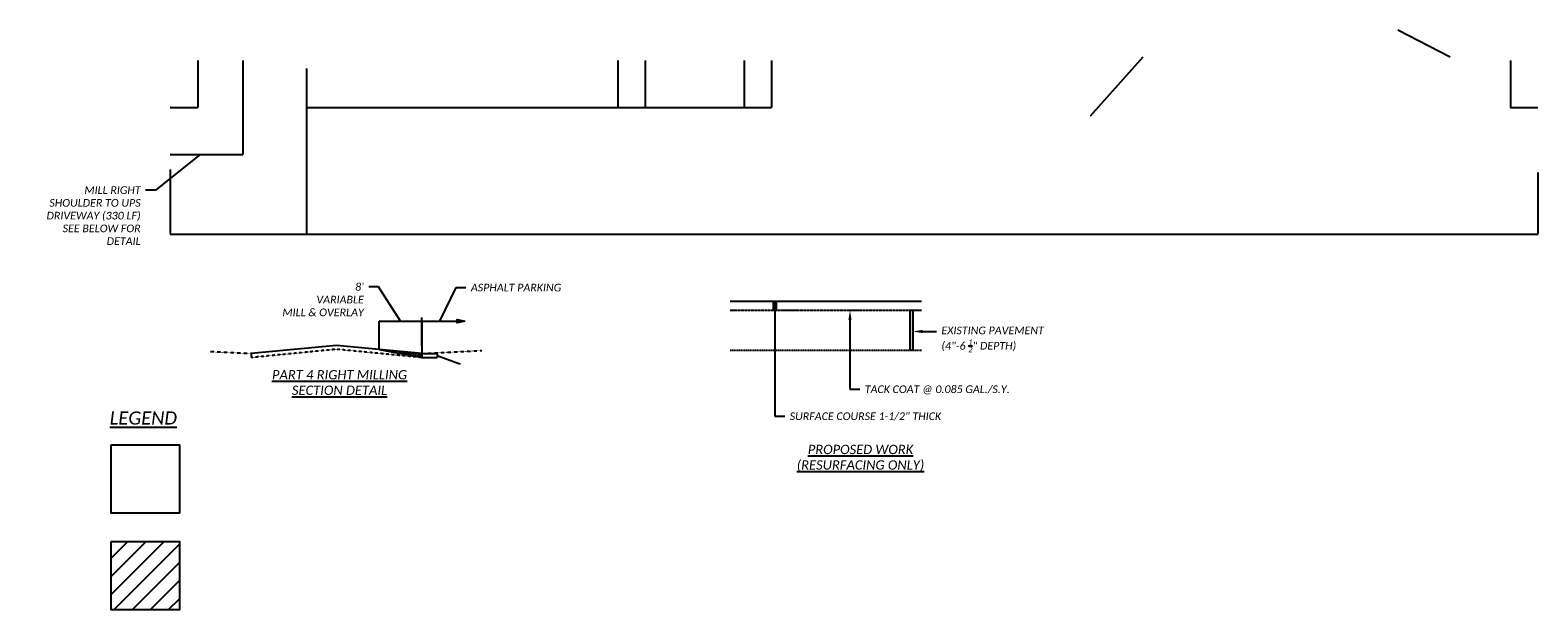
# Model space of a CAD drawing. Header units: feet. Extents: x 2255000 to 2274811, y 288595 to 315000.
# Tile 3 of 4: x 2267658 to 2270415, y 303491 to 304551. Entities that reach past the tile are written whole.
import ezdxf
from ezdxf import colors
from ezdxf.entities.mleader import LeaderData, LeaderLine
from ezdxf.math import Vec2, Vec3

# ---------------------------------------------------------------- set-up
doc = ezdxf.new("R2010")
doc.units = ezdxf.units.FT
doc.header["$MEASUREMENT"] = 0
for name, pattern in [('2', [0.1, 0.06, -0.04]), ('DASHED', [0.75, 0.5, -0.25]), ('OhDOT_USTN3', [0.22, 0.165, -0.055])]:
    doc.linetypes.add(name, pattern=pattern)
for name, color, linetype in [('PV_P_Hatch', 14, 'Continuous'), ('SH_Border', 7, 'Continuous'), ('SH_Data', 7, 'Continuous'), ('SH_Text', 7, 'Continuous'), ('SH_TextM', 7, 'Continuous'), ('XS_P_Pavt_Surface', 251, 'Continuous'), ('XS_X_Pavt', 133, 'OhDOT_USTN3')]:
    doc.layers.add(name, color=color, linetype=linetype)
doc.styles.add('Slanted Normal (0.14) Font 31', font='calibrii.ttf', dxfattribs={"height": 0.14})
doc.styles.add('Slanted Sub-Title (0.17) Font 31', font='calibrii.ttf', dxfattribs={"height": 0.17})
doc.styles.add('Slanted-Normal', font='calibrii.ttf', dxfattribs={"height": 0.14})
doc.dimstyles.new('Dec-1  Slanted', dxfattribs={"dimtxt": 0.14, "dimasz": 0.14, "dimexe": 0.07, "dimexo": 0.07, "dimgap": 0.07, "dimtad": 1, "dimdec": 1, "dimzin": 3, "dimdsep": 46, "dimtxsty": 'Slanted-Normal', "dimblk": 'Dim1', "dimcen": 0, "dimclrd": 95, "dimclre": 95, "dimclrt": 7, "dimaunit": 1, "dimadec": 3, "dimazin": 3, "dimtfac": 1, "dimtdec": 1, "dimtix": 1, "dimtofl": 0, "dimtmove": 1, "dimatfit": 3, "dimldrblk": 'Dim1', "dimfxl": 1, "dimtolj": 1, "dimtzin": 0, "dimlwd": -1, "dimlwe": -1, "dimarcsym": 0})

# ---------------------------------------------------------------- blocks, each defined once
blk = doc.blocks.new('Dim1')
h = blk.add_hatch(color=4)
h.dxf.hatch_style = 1
h.paths.add_polyline_path([(0, 0), (-1, -0.2), (-1, 0.2)])
at = {"color": 4}
blk.add_lwpolyline([(0, 0), (-1, -0.2), (-1, 0.2), (0, 0)], dxfattribs=at)
blk = doc.blocks.new('*D967')
at = {"layer": 'Defpoints', "color": 0, "transparency": 16777216}
for p in [(2268163.7, 304481.4), (2267914.7, 304296.6), (2268163.7, 304178.4)]:
    blk.add_point(p, dxfattribs=at)
at = {"layer": 'SH_TextM', "color": 95, "linetype": 'Continuous', "transparency": 16777216}
for p, q in [((2268163.7, 304481.3), (2268163.7, 304178.3)), ((2267914.7, 304296.5), (2267914.7, 304178.3)), ((2267914.8, 304178.4), (2268163.5, 304178.4))]:
    blk.add_line(p, q, dxfattribs=at)
at = {"layer": 'SH_TextM', "color": 95, "transparency": 16777216, "xscale": 0.14, "yscale": 0.14, "zscale": 0.14, "rotation": 180}
blk.add_blockref('Dim1', (2267914.7, 304178.4), dxfattribs=at)
at = {"layer": 'SH_TextM', "color": 95, "transparency": 16777216, "xscale": 0.14, "yscale": 0.14, "zscale": 0.14}
blk.add_blockref('Dim1', (2268163.7, 304178.4), dxfattribs=at)
at = {"layer": 'SH_TextM', "color": 7, "transparency": 16777216, "insert": (2268039.2, 304178.7), "char_height": 0.14, "attachment_point": 5, "style": 'Slanted-Normal'}
blk.add_mtext('\\A1;PART 4\\P(01/S<2/05)', dxfattribs=at)
blk = doc.blocks.new('*D968')
at = {"layer": 'Defpoints', "color": 0, "transparency": 16777216}
for p in [(2268163.7, 304481.4), (2270414.7, 304291.2), (2270414.7, 304178.4)]:
    blk.add_point(p, dxfattribs=at)
at = {"layer": 'SH_TextM', "color": 95, "linetype": 'Continuous', "transparency": 16777216}
for p, q in [((2268163.7, 304481.3), (2268163.7, 304178.3)), ((2270414.7, 304291.1), (2270414.7, 304178.3)), ((2268163.8, 304178.4), (2270414.5, 304178.4))]:
    blk.add_line(p, q, dxfattribs=at)
at = {"layer": 'SH_TextM', "color": 95, "transparency": 16777216, "xscale": 0.14, "yscale": 0.14, "zscale": 0.14, "rotation": 180}
blk.add_blockref('Dim1', (2268163.7, 304178.4), dxfattribs=at)
at = {"layer": 'SH_TextM', "color": 95, "transparency": 16777216, "xscale": 0.14, "yscale": 0.14, "zscale": 0.14}
blk.add_blockref('Dim1', (2270414.7, 304178.4), dxfattribs=at)
at = {"layer": 'SH_TextM', "color": 7, "transparency": 16777216, "insert": (2269289.2, 304178.7), "char_height": 0.14, "attachment_point": 5, "style": 'Slanted-Normal'}
blk.add_mtext('\\A1;PART 5\\P(01/S<2/05)', dxfattribs=at)
blk = doc.blocks.new('*D962')
at = {"layer": 'Defpoints', "color": 0, "transparency": 16777216}
for p in [(2268732.9, 304496), (2268782.9, 304496), (2268782.9, 304410)]:
    blk.add_point(p, dxfattribs=at)
at = {"layer": 'SH_TextM', "color": 95, "linetype": 'Continuous', "transparency": 16777216}
for p, q in [((2268732.9, 304496), (2268732.9, 304409.9)), ((2268782.9, 304496), (2268782.9, 304409.9)), ((2268733.1, 304410), (2268782.8, 304410))]:
    blk.add_line(p, q, dxfattribs=at)
at = {"layer": 'SH_TextM', "color": 95, "transparency": 16777216, "xscale": 0.14, "yscale": 0.14, "zscale": 0.14, "rotation": 180}
blk.add_blockref('Dim1', (2268732.9, 304410), dxfattribs=at)
at = {"layer": 'SH_TextM', "color": 95, "transparency": 16777216, "xscale": 0.14, "yscale": 0.14, "zscale": 0.14}
blk.add_blockref('Dim1', (2268782.9, 304410), dxfattribs=at)
at = {"layer": 'SH_TextM', "color": 7, "transparency": 16777216, "insert": (2268757.9, 304410.1), "char_height": 0.14, "attachment_point": 5, "style": 'Slanted-Normal'}
blk.add_mtext("\\A1;25'", dxfattribs=at)
blk = doc.blocks.new('*D963')
at = {"layer": 'Defpoints', "color": 0, "transparency": 16777216}
for p in [(2268963.6, 304496), (2269013.6, 304496), (2269013.6, 304410)]:
    blk.add_point(p, dxfattribs=at)
at = {"layer": 'SH_TextM', "color": 95, "linetype": 'Continuous', "transparency": 16777216}
for p, q in [((2268963.6, 304496), (2268963.6, 304409.9)), ((2269013.6, 304496), (2269013.6, 304409.9)), ((2268963.7, 304410), (2269013.5, 304410))]:
    blk.add_line(p, q, dxfattribs=at)
at = {"layer": 'SH_TextM', "color": 95, "transparency": 16777216, "xscale": 0.14, "yscale": 0.14, "zscale": 0.14, "rotation": 180}
blk.add_blockref('Dim1', (2268963.6, 304410), dxfattribs=at)
at = {"layer": 'SH_TextM', "color": 95, "transparency": 16777216, "xscale": 0.14, "yscale": 0.14, "zscale": 0.14}
blk.add_blockref('Dim1', (2269013.6, 304410), dxfattribs=at)
at = {"layer": 'SH_TextM', "color": 7, "transparency": 16777216, "insert": (2268988.6, 304410.1), "char_height": 0.14, "attachment_point": 5, "style": 'Slanted-Normal'}
blk.add_mtext("\\A1;25'", dxfattribs=at)
blk = doc.blocks.new('*D964')
at = {"layer": 'Defpoints', "color": 0, "transparency": 16777216}
for p in [(2268782.9, 304496), (2268963.6, 304496), (2268963.6, 304410)]:
    blk.add_point(p, dxfattribs=at)
at = {"layer": 'SH_TextM', "color": 95, "linetype": 'Continuous', "transparency": 16777216}
for p, q in [((2268782.9, 304496), (2268782.9, 304409.9)), ((2268963.6, 304496), (2268963.6, 304409.9)), ((2268783.1, 304410), (2268963.5, 304410))]:
    blk.add_line(p, q, dxfattribs=at)
at = {"layer": 'SH_TextM', "color": 95, "transparency": 16777216, "xscale": 0.14, "yscale": 0.14, "zscale": 0.14, "rotation": 180}
blk.add_blockref('Dim1', (2268782.9, 304410), dxfattribs=at)
at = {"layer": 'SH_TextM', "color": 95, "transparency": 16777216, "xscale": 0.14, "yscale": 0.14, "zscale": 0.14}
blk.add_blockref('Dim1', (2268963.6, 304410), dxfattribs=at)
at = {"layer": 'SH_TextM', "color": 7, "transparency": 16777216, "insert": (2268873.3, 304410.1), "char_height": 0.14, "attachment_point": 5, "style": 'Slanted-Normal', "bg_fill": 3, "box_fill_scale": 1.25, "bg_fill_color": 256, "bg_fill_true_color": 13158600, "bg_fill_transparency": 0}
blk.add_mtext("\\A1;118'", dxfattribs=at)
blk = doc.blocks.new('*D965')
at = {"layer": 'Defpoints', "color": 0, "transparency": 16777216}
for p in [(2267914.7, 304496), (2267964.7, 304496), (2267964.7, 304410)]:
    blk.add_point(p, dxfattribs=at)
at = {"layer": 'SH_TextM', "color": 95, "linetype": 'Continuous', "transparency": 16777216}
for p, q in [((2267964.7, 304496), (2267964.7, 304409.9)), ((2267914.8, 304410), (2267964.5, 304410))]:
    blk.add_line(p, q, dxfattribs=at)
at = {"layer": 'SH_TextM', "color": 95, "transparency": 16777216, "xscale": 0.14, "yscale": 0.14, "zscale": 0.14, "rotation": 180}
blk.add_blockref('Dim1', (2267914.7, 304410), dxfattribs=at)
at = {"layer": 'SH_TextM', "color": 95, "transparency": 16777216, "xscale": 0.14, "yscale": 0.14, "zscale": 0.14}
blk.add_blockref('Dim1', (2267964.7, 304410), dxfattribs=at)
at = {"layer": 'SH_TextM', "color": 7, "transparency": 16777216, "insert": (2267939.7, 304410.1), "char_height": 0.14, "attachment_point": 5, "style": 'Slanted-Normal'}
blk.add_mtext("\\A1;25'", dxfattribs=at)
blk = doc.blocks.new('_None')
blk = doc.blocks.new('*D966')
at = {"layer": 'Defpoints', "color": 0, "transparency": 16777216}
for p in [(2270364.7, 304496), (2270414.7, 304496), (2270414.7, 304410)]:
    blk.add_point(p, dxfattribs=at)
at = {"layer": 'SH_TextM', "color": 95, "linetype": 'Continuous', "transparency": 16777216}
for p, q in [((2270364.7, 304496), (2270364.7, 304409.9)), ((2270364.8, 304410), (2270414.5, 304410))]:
    blk.add_line(p, q, dxfattribs=at)
at = {"layer": 'SH_TextM', "color": 95, "transparency": 16777216, "xscale": 0.14, "yscale": 0.14, "zscale": 0.14, "rotation": 180}
blk.add_blockref('Dim1', (2270364.7, 304410), dxfattribs=at)
at = {"layer": 'SH_TextM', "color": 95, "transparency": 16777216, "xscale": 0.14, "yscale": 0.14, "zscale": 0.14}
blk.add_blockref('Dim1', (2270414.7, 304410), dxfattribs=at)
at = {"layer": 'SH_TextM', "color": 7, "transparency": 16777216, "insert": (2270389.7, 304410.1), "char_height": 0.14, "attachment_point": 5, "style": 'Slanted-Normal'}
blk.add_mtext("\\A1;25'", dxfattribs=at)
blk = doc.blocks.new('*D958')
at = {"layer": 'Defpoints', "color": 0, "transparency": 16777216}
for p in [(2268374.8, 304019.3), (2268296.7, 303967.5), (2268374.8, 303959.9)]:
    blk.add_point(p, dxfattribs=at)
at = {"layer": 'SH_TextM', "color": 95, "linetype": 'Continuous', "transparency": 16777216}
for p, q in [((2268296.7, 303967.6), (2268296.7, 304019.3)), ((2268296.8, 304019.3), (2268374.6, 304019.3)), ((2268374.8, 303960), (2268374.8, 304019.3))]:
    blk.add_line(p, q, dxfattribs=at)
at = {"layer": 'SH_TextM', "color": 95, "transparency": 16777216, "xscale": 0.14, "yscale": 0.14, "zscale": 0.14, "rotation": 180}
blk.add_blockref('Dim1', (2268296.7, 304019.3), dxfattribs=at)
at = {"layer": 'SH_TextM', "color": 95, "transparency": 16777216, "xscale": 0.14, "yscale": 0.14, "zscale": 0.14}
blk.add_blockref('Dim1', (2268374.8, 304019.3), dxfattribs=at)
blk = doc.blocks.new('*D959')
at = {"layer": 'Defpoints', "color": 0, "transparency": 16777216}
for p in [(2268047, 304496), (2267914.7, 304410), (2268047, 304323.9)]:
    blk.add_point(p, dxfattribs=at)
at = {"layer": 'SH_TextM', "color": 95, "linetype": 'Continuous', "transparency": 16777216}
for p, q in [((2268047, 304496), (2268047, 304323.8)), ((2267914.8, 304323.9), (2268046.8, 304323.9))]:
    blk.add_line(p, q, dxfattribs=at)
at = {"layer": 'SH_TextM', "color": 95, "transparency": 16777216, "xscale": 0.14, "yscale": 0.14, "zscale": 0.14, "rotation": 180}
blk.add_blockref('Dim1', (2267914.7, 304323.9), dxfattribs=at)
at = {"layer": 'SH_TextM', "color": 95, "transparency": 16777216, "xscale": 0.14, "yscale": 0.14, "zscale": 0.14}
blk.add_blockref('Dim1', (2268047, 304323.9), dxfattribs=at)
blk = doc.blocks.new('*D960')
at = {"layer": 'Defpoints', "color": 0, "transparency": 16777216}
for p in [(2268163.7, 304481.4), (2268732.9, 304496), (2268732.9, 304410)]:
    blk.add_point(p, dxfattribs=at)
at = {"layer": 'SH_TextM', "color": 95, "linetype": 'Continuous', "transparency": 16777216}
for p, q in [((2268732.9, 304496), (2268732.9, 304409.9)), ((2268163.8, 304410), (2268732.8, 304410))]:
    blk.add_line(p, q, dxfattribs=at)
at = {"layer": 'SH_TextM', "color": 95, "transparency": 16777216, "xscale": 0.14, "yscale": 0.14, "zscale": 0.14, "rotation": 180}
blk.add_blockref('Dim1', (2268163.7, 304410), dxfattribs=at)
at = {"layer": 'SH_TextM', "color": 95, "transparency": 16777216, "xscale": 0.14, "yscale": 0.14, "zscale": 0.14}
blk.add_blockref('Dim1', (2268732.9, 304410), dxfattribs=at)
at = {"layer": 'SH_TextM', "color": 7, "transparency": 16777216, "insert": (2268448.3, 304410.1), "char_height": 0.14, "attachment_point": 5, "style": 'Slanted-Normal'}
blk.add_mtext('\\A1;NO EXTRA FOR DRIVEWAYS/ PARKING LOTS', dxfattribs=at)
blk = doc.blocks.new('*D961')
at = {"layer": 'Defpoints', "color": 0, "transparency": 16777216}
for p in [(2268374.8, 303959.9), (2268374.8, 303952.7), (2268402.5, 303952.7)]:
    blk.add_point(p, dxfattribs=at)
at = {"layer": 'SH_TextM', "color": 95, "linetype": 'Continuous', "transparency": 16777216}
for p, q in [((2268374.8, 303959.9), (2268402.6, 303959.9)), ((2268374.8, 303952.7), (2268402.6, 303952.7)), ((2268402.5, 303959.8), (2268402.5, 303952.8)), ((2268402.5, 303956.3), (2268444, 303941.5)), ((2268444, 303941.5), (2268444, 303940.8))]:
    blk.add_line(p, q, dxfattribs=at)
at = {"layer": 'SH_TextM', "color": 95, "transparency": 16777216, "xscale": 0.14, "yscale": 0.14, "zscale": 0.14}
for p, rotation in [((2268402.5, 303959.9), 90), ((2268402.5, 303952.7), 270)]:
    blk.add_blockref('Dim1', p, dxfattribs=dict(at, rotation=rotation))
at = {"layer": 'SH_TextM', "color": 7, "transparency": 16777216, "insert": (2268443.9, 303941.2), "char_height": 0.14, "attachment_point": 5, "rotation": 90, "style": 'Slanted-Normal'}
blk.add_mtext('\\A1;1-1/2"', dxfattribs=at)

msp = doc.modelspace()

# ---------------------------------------------------------------- hatches: boundary and pattern name
at = {"layer": 'PV_P_Hatch'}
h = msp.add_hatch(dxfattribs=at)
h.set_pattern_fill('ANSI31', color=256, scale=187.49925)
h.set_pattern_definition([(45, (-3415491.501, -780476.102), (-16.57274889, 16.57274889), [])])
h.paths.add_polyline_path([(2267806.4398, 303491.4414), (2267931.4393, 303491.4414), (2267931.4393, 303616.4409), (2267806.4398, 303616.4409)])
at = {"layer": 'SH_Data', "transparency": 33554687}
h = msp.add_hatch(color=256, dxfattribs=at)
h.dxf.hatch_style = 1
h.paths.add_polyline_path([(2269022.5235, 304056.1305), (2269017.5235, 304056.1305), (2269017.5235, 304039.1306), (2269022.5235, 304039.1306)])
h = msp.add_hatch(color=256, dxfattribs=at)
h.dxf.hatch_style = 1
h.paths.add_polyline_path([(2269271.9697, 304039.1306), (2269266.9697, 304039.1306), (2269266.9697, 303966.1309), (2269271.9697, 303966.1309)])
at = {"layer": 'SH_Data'}
h = msp.add_hatch(dxfattribs=at)
h.set_pattern_fill('ANSI31', color=256, scale=24.9999)
h.set_pattern_definition([(45, (2265620.6754, 303421.1273), (-2.2097, 2.2097), [])])
h.paths.add_polyline_path([(2268296.6553, 303967.4925), (2268374.78, 303952.7037), (2268374.78, 303959.8961)])

# ---------------------------------------------------------------- linework, layer by layer
at = {"layer": 'SH_Border'}
for points in [[(2267806.4398, 303793.1252), (2267931.4393, 303793.1252), (2267931.4393, 303668.1257), (2267806.4398, 303668.1257)], [(2267806.4398, 303616.4409), (2267931.4393, 303616.4409), (2267931.4393, 303491.4414), (2267806.4398, 303491.4414)]]:
    msp.add_lwpolyline(points, close=True, dxfattribs=at)
at = {"layer": 'SH_Data', "linetype": '2'}
for p, q in [((2268062.2812, 303959.8961), (2267988.1755, 303963.3033)), ((2268374.78, 303959.8961), (2268484.0791, 303965.6219))]:
    msp.add_line(p, q, dxfattribs=at)
at = {"layer": 'SH_Data', "linetype": 'DASHED'}
msp.add_line((2268938.0841, 303966.1309), (2269288.0825, 303966.1309), dxfattribs=at)
at = {"layer": 'SH_Data'}
for points in [[(2269017.5235, 304056.1305), (2269022.5235, 304056.1305), (2269022.5235, 304039.1306), (2269017.5235, 304039.1306)], [(2269266.9697, 304039.1306), (2269271.9697, 304039.1306), (2269271.9697, 303966.1309), (2269266.9697, 303966.1309)]]:
    msp.add_lwpolyline(points, close=True, dxfattribs=at)
for points in [[(2268374.78, 303959.8961), (2268218.5306, 303975.0889), (2268062.2812, 303959.8961)], [(2268062.2812, 303959.8961), (2268062.2812, 303952.7037)], [(2268296.6553, 303967.4925), (2268374.78, 303952.7037)], [(2268374.78, 303959.8961), (2268374.78, 303952.7037)]]:
    msp.add_lwpolyline(points, dxfattribs=at)
at = {"layer": 'SH_Data', "linetype": '2'}
msp.add_lwpolyline([(2268374.78, 303952.7037), (2268218.5306, 303967.8965), (2268062.2812, 303952.7037)], dxfattribs=at)
at = {"layer": 'SH_TextM', "color": 95, "linetype": 'Continuous'}
for p, q in [((2268374.78, 303974.4925), (2268374.78, 304026.2701)), ((2268374.78, 304019.2701), (2268438.9047, 304019.2701))]:
    msp.add_line(p, q, dxfattribs=at)
at = {"layer": 'XS_P_Pavt_Surface'}
msp.add_line((2268938.0841, 304056.1305), (2269288.0825, 304056.1305), dxfattribs=at)
at = {"layer": 'XS_X_Pavt'}
msp.add_line((2268938.0841, 304039.1306), (2269288.0825, 304039.1306), dxfattribs=at)

# ---------------------------------------------------------------- block references
at = {"layer": 'SH_TextM', "color": 95, "xscale": 13.999944, "yscale": 13.999944, "zscale": 13.999944}
msp.add_blockref('Dim1', (2268452.9046, 304019.2701), dxfattribs=at)

# ---------------------------------------------------------------- texts
at = {"layer": 'SH_Border', "style": 'Slanted Sub-Title (0.17) Font 31'}
for s, width, gutter_width, heights, insert, char_height, attachment_point in [('{\\LPART 4 RIGHT MILLING SECTION DETAIL}', 283.217252, 502.0931, [87.2907], (2268224.0814, 303929.8339), 16.999926, 2), ('{\\LLEGEND}', 174.658948, 69.9997, [0], (2267803.8976, 303854.2463), 23.9999, 1), ('{\\LPROPOSED WORK\\P(RESURFACING ONLY)}', 414.385427, 502.0931, [87.2907], (2269176.4027, 303793.224), 16.999926, 2)]:
    msp.add_mtext_dynamic_manual_height_columns(s, width=width, gutter_width=gutter_width, heights=heights, dxfattribs=dict(at, insert=insert, char_height=char_height, attachment_point=attachment_point))

# ---------------------------------------------------------------- dimensions: what is measured, and where the dimension line sits
at = {"layer": 'SH_TextM'}
for base, p1, p2, text, override, picture, middle in [((2267964.6651, 304409.9694), (2267914.6653, 304496.0453), (2267964.6651, 304496.0453), "25'", {"dimlfac": -100, "dimpost": "'", "dimse1": 1}, '*D965', (2267939.6652, 304410.1111)), ((2268046.9677, 304323.8936), (2267914.6653, 304409.9694), (2268046.9677, 304496.0453), ' ', {"dimlfac": -100, "dimpost": "'", "dimse1": 1}, '*D959', (2267980.8165, 304323.8936)), ((2268163.6827, 304178.4055), (2267914.6653, 304296.5824), (2268163.6827, 304481.3905), 'PART 4\\P(01/S<2/05)', {"dimlfac": -100, "dimpost": "'"}, '*D967', (2268039.174, 304178.6899)), ((2268732.9494, 304409.9694), (2268163.6827, 304481.3905), (2268732.9494, 304496.0453), 'NO EXTRA FOR DRIVEWAYS/ PARKING LOTS', {"dimlfac": -100, "dimpost": "'", "dimse1": 1}, '*D960', (2268448.316, 304410.1337)), ((2270414.6553, 304178.4055), (2268163.6827, 304481.3905), (2270414.6553, 304291.1613), 'PART 5\\P(01/S<2/05)', {"dimlfac": -100, "dimpost": "'"}, '*D968', (2269289.169, 304178.6899)), ((2268782.9492, 304409.9694), (2268732.9494, 304496.0453), (2268782.9492, 304496.0453), "25'", {"dimlfac": -100, "dimpost": "'"}, '*D962', (2268757.9493, 304410.1111)), ((2269013.5941, 304409.9694), (2268963.5943, 304496.0453), (2269013.5941, 304496.0453), "25'", {"dimlfac": -100, "dimpost": "'"}, '*D963', (2268988.5942, 304410.1111)), ((2270414.6553, 304409.9694), (2270364.6555, 304496.0453), (2270414.6553, 304496.0453), "25'", {"dimlfac": -100, "dimpost": "'", "dimse2": 1}, '*D966', (2270389.6554, 304410.1111)), ((2268374.78, 304019.2701), (2268296.6553, 303967.4925), (2268374.78, 303959.8961), ' ', {"dimlfac": -100, "dimpost": "'"}, '*D958', (2268335.7176, 304019.2701))]:
    dim = msp.add_linear_dim(base=base, p1=p1, p2=p2, text=text, dimstyle='Dec-1  Slanted', override=override, dxfattribs=at)
    dim.commit()
    dim.dimension.update_dxf_attribs({"geometry": picture, "text_midpoint": middle})
dim = msp.add_linear_dim(base=(2268402.4926, 303952.7037), p1=(2268374.78, 303959.8961), p2=(2268374.78, 303952.7037), angle=90, text='1-1/2"', dimstyle='Dec-1  Slanted', override={"dimpost": "'"}, dxfattribs=at)
dim.commit()
dim.dimension.update_dxf_attribs({"geometry": '*D961', "text_midpoint": (2268444.026, 303941.4385), "dimtype": 160})

# ---------------------------------------------------------------- leaders
at = {"layer": 'SH_Text'}
ml = msp.add_multileader_mtext('Standard', dxfattribs=at)
ml.set_content('\\A1;MILL RIGHT SHOULDER TO UPS DRIVEWAY (330 LF) SEE BELOW FOR DETAIL', color=256, style='Slanted Normal (0.14) Font 31')
ml.set_leader_properties()
ml.set_arrow_properties(name='NONE')
ml.build(insert=Vec2(0, 0))
ml.multileader.update_dxf_attribs({"dogleg_length": 0.18, "arrow_head_size": 17.9999})
ctx = ml.context
ctx.base_point, ctx.char_height, ctx.arrow_head_size, ctx.landing_gap_size, ctx.plane_origin = Vec3(2267679.4633, 304258.9083), 13.999939, 17.9999, 9, Vec3(2267586.6378, 304356.87)
ctx.text_align_type = 2
notes = []
notes.append((ctx, [(1, (1, 1, 0), (2267887.3932, 304258.9083), (-1, 0), 17.9999, [(0, [(2267969.3733, 304323.8936)], 0, [])])]))
ctx.mtext.insert, ctx.mtext.width, ctx.mtext.alignment, ctx.mtext.flow_direction = Vec3(2267860.3933, 304265.9406), 201.9209, 3, 5
ml = msp.add_multileader_mtext('Standard', dxfattribs=at)
ml.set_content("\\A1;8'\\PVARIABLE \\PMILL & OVERLAY", color=256, style='Slanted Normal (0.14) Font 31')
ml.set_leader_properties()
ml.set_arrow_properties(name='NONE')
ml.build(insert=Vec2(0, 0))
ml.multileader.update_dxf_attribs({"dogleg_length": 0.18, "arrow_head_size": 17.9999})
ctx = ml.context
ctx.base_point, ctx.char_height, ctx.arrow_head_size, ctx.landing_gap_size, ctx.plane_origin = Vec3(2268108.463, 304081.9736), 13.999939, 17.9999, 9, Vec3(2268018.9965, 304180.1833)
ctx.text_align_type = 2
notes.append((ctx, [(1, (1, 1, 0), (2268295.436, 304081.9736), (-1, 0), 17.9999, [(0, [(2268335.7176, 304019.2701)], 0, [])])]))
ctx.mtext.insert, ctx.mtext.width, ctx.mtext.alignment, ctx.mtext.flow_direction = Vec3(2268268.4361, 304089.0759), 163.880055, 3, 5
ml = msp.add_multileader_mtext('Standard', dxfattribs=at)
ml.set_content('\\A1;ASPHALT PARKING', color=256, style='Slanted Normal (0.14) Font 31')
ml.set_leader_properties()
ml.set_arrow_properties(name='NONE')
ml.build(insert=Vec2(0, 0))
ml.multileader.update_dxf_attribs({"dogleg_length": 0.18, "arrow_head_size": 17.9999})
ctx = ml.context
ctx.base_point, ctx.char_height, ctx.arrow_head_size, ctx.landing_gap_size, ctx.plane_origin = Vec3(2268455.1567, 304080.6324), 13.999939, 17.9999, 9, Vec3(2268437.2107, 304148.782)
notes.append((ctx, [(0, (1, 1, 0), (2268437.1568, 304080.6324), (1, 0), 17.9999, [(0, [(2268407.2516, 304019.2701)], 0, [])])]))
ctx.mtext.insert, ctx.mtext.flow_direction = Vec3(2268464.1566, 304087.7347), 5
ml = msp.add_multileader_mtext('Standard', dxfattribs=at)
ml.set_content('\\A1;SURFACE COURSE 1-1/2" THICK ', color=256, style='Slanted Normal (0.14) Font 31')
ml.set_leader_properties()
ml.set_arrow_properties(name='NONE')
ml.build(insert=Vec2(0, 0))
ml.multileader.update_dxf_attribs({"dogleg_length": 0.18, "arrow_head_size": 17.9999})
ctx = ml.context
ctx.base_point, ctx.char_height, ctx.arrow_head_size, ctx.landing_gap_size, ctx.plane_origin = Vec3(2269038.0234, 303845.5093), 13.999939, 17.9999, 9, Vec3(2269020.0235, 304016.1307)
notes.append((ctx, [(0, (1, 1, 0), (2269020.0235, 303845.5093), (1, 0), 17.9999, [(0, [(2269020.0235, 304056.1305)], 0, [])])]))
ctx.mtext.insert, ctx.mtext.flow_direction = Vec3(2269047.0234, 303852.5093), 5
ml = msp.add_multileader_mtext('Standard', dxfattribs=at)
ml.set_content('\\A1;TACK COAT @ 0.085 GAL./S.Y. ', color=256, style='Slanted Normal (0.14) Font 31')
ml.set_leader_properties()
ml.build(insert=Vec2(0, 0))
ml.multileader.update_dxf_attribs({"dogleg_length": 0.18, "arrow_head_size": 17.9999})
ctx = ml.context
ctx.base_point, ctx.char_height, ctx.arrow_head_size, ctx.landing_gap_size, ctx.plane_origin = Vec3(2269175.1855, 303894.8375), 13.999939, 17.9999, 9, Vec3(2269157.1856, 303946.131)
notes.append((ctx, [(0, (1, 1, 0), (2269157.1856, 303894.8375), (1, 0), 17.9999, [(0, [(2269157.1856, 304039.1306)], 0, [])])]))
ctx.mtext.insert, ctx.mtext.flow_direction = Vec3(2269184.1854, 303901.8375), 5
ml = msp.add_multileader_mtext('Standard', dxfattribs=at)
ml.set_content('\\A1;EXISTING PAVEMENT \\P(4"-6 {\\H0.7x;\\S1/2;}" DEPTH)', color=256, style='Slanted Normal (0.14) Font 31')
ml.set_leader_properties()
ml.build(insert=Vec2(0, 0))
ml.multileader.update_dxf_attribs({"dogleg_length": 0.18, "arrow_head_size": 17.9999})
ctx = ml.context
ctx.base_point, ctx.char_height, ctx.arrow_head_size, ctx.landing_gap_size, ctx.plane_origin = Vec3(2269315.326, 304000.4773), 13.999939, 17.9999, 9, Vec3(2269271.9697, 304000.2865)
notes.append((ctx, [(0, (1, 1, 0), (2269297.326, 304000.4773), (1, 0), 17.9999, [(0, [(2269271.9697, 304000.4773)], 0, [])])]))
ctx.mtext.insert, ctx.mtext.width, ctx.mtext.flow_direction = Vec3(2269324.3259, 304009.335), 203.8479, 5
at = {"layer": 'SH_TextM'}
ml = msp.add_multileader_mtext('Standard', dxfattribs=at)
ml.set_content('LOCATION OF PAVEMENT CORE (470-490 MILL AVE)', color=256, style='Slanted Normal (0.14) Font 31')
ml.set_leader_properties(color=9)
ml.build(insert=Vec2(0, 0))
ml.multileader.update_dxf_attribs({"text_right_attachment_type": 3, "dogleg_length": 0.15, "arrow_head_size": 0.14})
ctx = ml.context
ctx.base_point, ctx.char_height, ctx.arrow_head_size, ctx.landing_gap_size, ctx.plane_origin = Vec3(2270153.6802, 304551.3053), 0.14, 0.14, 0.07, Vec3(2270029.9061, 304304.8765)
ctx.right_attachment, ctx.text_align_type = 3, 2
notes.append((ctx, [(0, (1, 1, 0), (2270158.5949, 304551.2925), (-1, 0), 0.15, [(0, [(2270254.5761, 304502.1188)], 0, [])])]))
ctx.mtext.insert, ctx.mtext.width, ctx.mtext.defined_height, ctx.mtext.alignment, ctx.mtext.flow_direction = Vec3(2270158.3749, 304551.3939), 332.180875, 199.3989, 3, 5
ml = msp.add_multileader_mtext('Standard', dxfattribs=at)
ml.set_content('LOCATION OF PAVEMENT CORE\\P(406 MILL AVE)', color=256, style='Slanted Normal (0.14) Font 31')
ml.set_leader_properties(color=9)
ml.build(insert=Vec2(0, 0))
ml.multileader.update_dxf_attribs({"text_right_attachment_type": 3, "dogleg_length": 0.15, "arrow_head_size": 0.14})
ctx = ml.context
ctx.base_point, ctx.char_height, ctx.arrow_head_size, ctx.landing_gap_size, ctx.plane_origin = Vec3(2269593.4369, 304394.6112), 0.14, 0.14, 0.07, Vec3(2269467.8646, 304304.8765)
ctx.right_attachment, ctx.text_align_type = 3, 2
notes.append((ctx, [(0, (1, 1, 0), (2269596.5534, 304394.3636), (-1, 0), 0.15, [(0, [(2269692.5346, 304502.1188)], 0, [])])]))
ctx.mtext.insert, ctx.mtext.width, ctx.mtext.alignment, ctx.mtext.flow_direction = Vec3(2269596.3334, 304394.6997), 168.364473, 3, 5
for ctx, leaders in notes:
    for number, flags, end, landing, length, lines in leaders:
        leader = LeaderData()
        leader.index, (leader.has_last_leader_line, leader.has_dogleg_vector, leader.attachment_direction) = number, flags
        leader.last_leader_point, leader.dogleg_vector, leader.dogleg_length = Vec3(end), Vec3(landing), length
        for number, points, colour, breaks in lines:
            line = LeaderLine()
            line.index, line.vertices, line.color, line.breaks = number, Vec3.list(points), colors.encode_raw_color(colour), breaks
            leader.lines.append(line)
        ctx.leaders.append(leader)

# ---------------------------------------------------------------- next in the draw order: dimensions: what is measured, and where the dimension line sits
dim = msp.add_linear_dim(base=(2268963.5943, 304409.9694), p1=(2268782.9492, 304496.0453), p2=(2268963.5943, 304496.0453), text="118'", dimstyle='Dec-1  Slanted', override={"dimlfac": -100, "dimpost": "'", "dimtfill": 1}, dxfattribs=at)
dim.commit()
dim.dimension.update_dxf_attribs({"geometry": '*D964', "text_midpoint": (2268873.2717, 304410.1111)})

doc.saveas('drawing.dxf')
